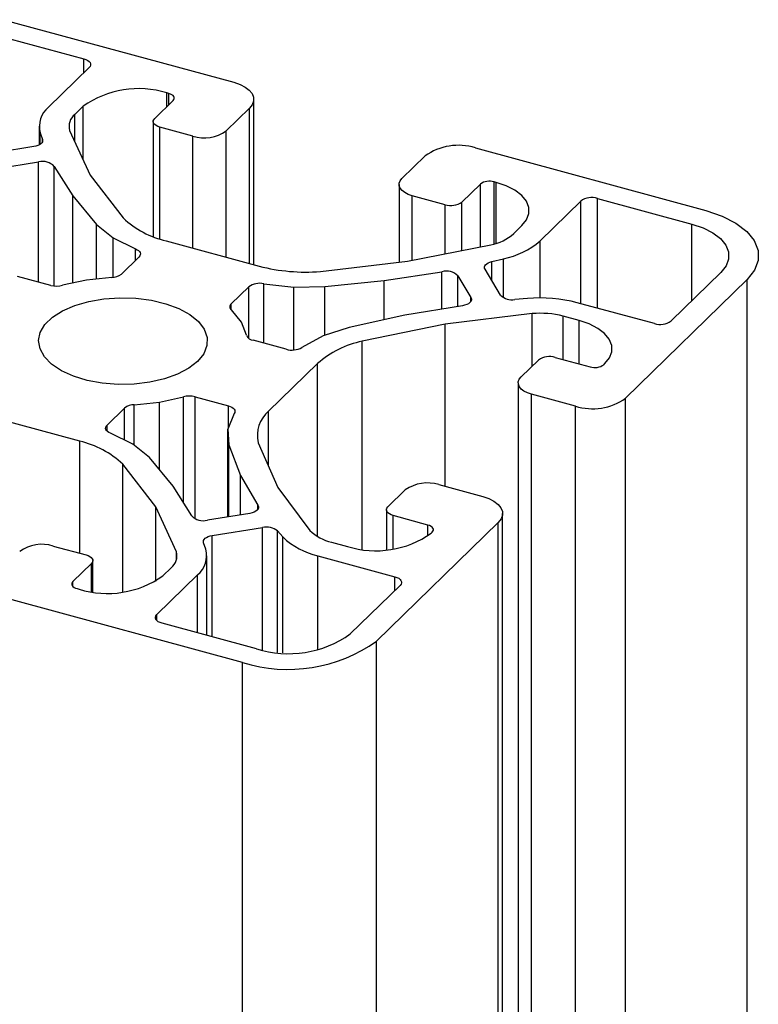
# Model space of a CAD drawing. Header units: millimetres. Extents: x 15 to 206, y 3 to 292.
# Tile 6 of 9: x 150 to 164, y 113 to 132. Entities that reach past the tile are written whole.
import ezdxf

# ---------------------------------------------------------------- set-up
doc = ezdxf.new("R2010")
doc.units = ezdxf.units.MM

msp = doc.modelspace()

# ---------------------------------------------------------------- linework, layer by layer
at = {"color": 7, "linetype": 'Continuous', "lineweight": 25}
for p, q in [((149.2277, 132.3716), (153.8709, 131.1097)), ((148.9477, 132.0983), (150.8492, 131.5815)), ((150.9536, 131.4076), (150.1331, 130.6067)), ((152.5596, 130.8837), (152.5198, 130.8945)), ((150.8309, 130.6256), (150.6637, 130.4625)), ((152.2742, 130.3789), (152.6452, 130.7411)), ((154.2709, 127.4341), (154.2709, 130.7681)), ((154.1842, 130.5878), (153.7175, 130.1323)), ((149.9481, 130.2221), (149.9481, 129.8469)), ((152.2453, 130.3189), (152.2453, 127.9988)), ((153.0419, 130.0247), (152.3786, 130.205)), ((149.969, 130.0895), (150.0129, 129.9589)), ((150.5612, 130.1392), (150.9777, 129.2376)), ((149.8408, 129.8126), (148.8235, 129.6507)), ((157.2552, 129.1708), (157.7219, 129.6263)), ((158.7352, 129.7877), (163.3784, 128.5258)), ((149.0821, 129.3684), (149.9367, 129.5044)), ((150.2518, 129.415), (150.6234, 128.8183)), ((150.2518, 127.0043), (150.2518, 129.415)), ((150.9777, 129.2376), (151.6413, 128.3762)), ((157.1974, 129.0506), (157.1974, 127.4812)), ((158.8361, 129.0585), (158.4651, 128.6964)), ((159.1529, 129.0918), (159.1131, 129.1026)), ((150.6234, 128.8183), (151.1009, 128.2418)), ((150.6234, 127.0633), (150.6234, 128.8183)), ((158.1273, 128.6426), (157.464, 128.8229)), ((160.0385, 127.9146), (160.8591, 128.7155)), ((161.1969, 128.7692), (163.0984, 128.2525)), ((151.1009, 128.2418), (151.4365, 127.972)), ((151.1009, 127.1445), (151.1009, 128.2418)), ((159.5079, 128.0588), (159.6751, 128.222)), ((151.4365, 127.972), (151.8869, 127.751)), ((151.4365, 127.178), (151.4365, 127.972)), ((152.509, 127.9129), (154.3801, 127.4044)), ((157.3675, 127.501), (159.0477, 127.8328)), ((151.8869, 127.5179), (151.8869, 127.751)), ((151.9584, 127.5877), (151.6062, 127.2439)), ((155.6123, 127.2969), (157.3675, 127.501)), ((159.0681, 127.4979), (159.3023, 127.5529)), ((156.8953, 127.1137), (158.0615, 127.2925)), ((158.0615, 126.5385), (158.0615, 127.2925)), ((159.2453, 126.8182), (158.9308, 127.3422)), ((163.6832, 127.2782), (162.6798, 126.2989)), ((150.181, 127.017), (149.5136, 127.1984)), ((150.8977, 127.1237), (150.4193, 127.0184)), ((151.408, 127.1758), (150.8977, 127.1237)), ((154.4715, 127.0485), (155.08, 126.9818)), ((154.4715, 125.8509), (154.4715, 127.0485)), ((155.7019, 126.9914), (156.8953, 127.1137)), ((156.8953, 126.323), (156.8953, 127.1137)), ((158.3827, 127.209), (158.6469, 126.7689)), ((164.2138, 127.134), (161.7637, 124.7426)), ((164.2138, 97.1332), (164.2138, 127.134)), ((153.8173, 126.643), (154.1695, 126.9868)), ((155.08, 126.9818), (155.7019, 126.9914)), ((155.08, 125.7142), (155.08, 126.9818)), ((155.7019, 126.0064), (155.7019, 126.9914)), ((159.7829, 126.7522), (159.5292, 126.7296)), ((162.342, 126.2451), (160.787, 126.6677)), ((154.0245, 126.2739), (153.82, 126.5203)), ((158.4733, 126.6065), (157.3146, 126.4152)), ((159.8794, 126.4472), (158.1289, 126.2327)), ((159.8794, 125.3866), (159.8794, 126.4472)), ((154.1257, 126.0111), (154.0245, 126.2739)), ((157.3146, 126.4152), (156.1954, 126.1692)), ((158.1289, 126.2327), (156.4563, 125.8909)), ((158.1289, 122.9643), (158.1289, 126.2327)), ((160.8238, 126.3083), (160.507, 126.3944)), ((156.1954, 126.1692), (155.6715, 125.9964)), ((154.9254, 125.7276), (154.2579, 125.909)), ((155.6715, 125.9964), (155.2423, 125.7644)), ((156.4563, 121.6956), (156.4563, 125.8909)), ((155.5569, 125.444), (154.5696, 124.4804)), ((159.6571, 125.1695), (160.0071, 125.5112)), ((160.3449, 125.5649), (161.048, 125.3739)), ((161.325, 125.418), (161.346, 125.4385)), ((159.5993, 125.0493), (159.5993, 95.0485)), ((151.8642, 124.6114), (152.3745, 124.6635)), ((152.3745, 124.6635), (152.8529, 124.7688)), ((152.3745, 123.3), (152.3745, 124.6635)), ((152.8529, 122.6411), (152.8529, 124.7688)), ((153.0912, 124.7702), (153.7586, 124.5888)), ((160.7503, 124.5812), (159.8659, 124.8216)), ((159.8659, 94.8207), (159.8659, 124.8216)), ((161.7637, 94.7417), (161.7637, 124.7426)), ((151.3137, 124.1995), (151.6659, 124.5432)), ((151.8642, 123.7922), (151.8642, 124.6114)), ((160.7503, 94.5804), (160.7503, 124.5812)), ((150.7632, 123.8742), (148.8921, 124.3828)), ((153.8785, 124.4332), (153.7489, 124.1198)), ((153.7489, 124.1198), (153.7676, 123.7995)), ((153.7489, 122.3486), (153.7489, 124.1198)), ((151.8357, 123.8152), (151.3853, 124.0362)), ((154.3608, 123.8457), (154.7571, 122.9417)), ((152.1712, 123.5454), (151.8357, 123.8152)), ((153.7676, 123.7995), (154.0051, 123.1849)), ((153.7676, 122.3515), (153.7676, 123.7995)), ((152.6487, 122.9689), (152.1712, 123.5454)), ((152.2945, 122.5496), (151.6309, 123.411)), ((151.6309, 120.8364), (151.6309, 123.411)), ((154.0051, 123.1849), (154.3522, 122.5843)), ((154.0051, 122.3894), (154.0051, 123.1849)), ((153.0203, 122.3722), (152.6487, 122.9689)), ((154.7571, 122.9417), (155.4012, 122.0763)), ((156.9736, 122.5504), (157.3236, 122.892)), ((157.9991, 122.9996), (158.8836, 122.7592)), ((152.711, 121.648), (152.2945, 122.5496)), ((152.2945, 121.0489), (152.2945, 122.5496)), ((154.3522, 122.4994), (154.3522, 122.5843)), ((156.9447, 122.4903), (156.9447, 121.6875)), ((154.19, 122.4188), (153.3355, 122.2827)), ((157.7811, 122.1853), (157.078, 122.3764)), ((159.2835, 92.4167), (159.2835, 122.4176)), ((153.4314, 121.9745), (154.4487, 122.1365)), ((154.7509, 122.0658), (154.8579, 121.9452)), ((159.1969, 122.2373), (156.7467, 119.8459)), ((159.1969, 92.2364), (159.1969, 122.2373)), ((157.8457, 122.0221), (157.8667, 122.0426)), ((150.2302, 121.7625), (150.8936, 121.5822)), ((153.3032, 121.6977), (153.2593, 121.8283)), ((155.84, 121.8393), (156.1569, 121.7532)), ((151.0269, 120.8382), (151.0269, 121.4683)), ((152.711, 121.4823), (152.711, 121.648)), ((153.324, 119.9608), (153.324, 121.5651)), ((155.56, 121.566), (157.115, 121.1434)), ((150.998, 121.4082), (150.627, 121.0461)), ((152.4413, 121.1616), (152.6085, 121.3247)), ((152.3186, 120.3796), (153.1391, 121.1805)), ((150.7126, 120.9035), (150.7524, 120.8926)), ((157.2195, 120.9694), (156.2161, 119.9901)), ((154.0445, 119.4156), (149.4013, 120.6775)), ((154.3245, 119.6889), (152.423, 120.2057)), ((156.7467, 89.845), (156.7467, 119.8459)), ((154.0445, 89.4147), (154.0445, 119.4156))]:
    msp.add_line(p, q, dxfattribs=at)
at = {"color": 8, "linetype": 'Continuous', "lineweight": 25}
for p, q in [((150.8492, 131.3056), (150.8492, 131.5815)), ((152.5198, 130.6187), (152.5198, 130.8945)), ((152.5596, 130.6575), (152.5596, 130.8837)), ((150.8309, 129.5554), (150.8309, 130.6256)), ((150.6637, 129.9172), (150.6637, 130.4625)), ((154.1842, 127.4577), (154.1842, 130.5878)), ((152.3786, 127.9517), (152.3786, 130.205)), ((149.969, 129.8598), (149.969, 130.0895)), ((153.0419, 127.7681), (153.0419, 130.0247)), ((153.7175, 127.5845), (153.7175, 130.1323)), ((150.0129, 129.9124), (150.0129, 129.9589)), ((149.9367, 127.0834), (149.9367, 129.5044)), ((158.8361, 127.791), (158.8361, 129.0585)), ((159.1131, 127.8501), (159.1131, 129.1026)), ((159.1529, 127.8622), (159.1529, 129.0918)), ((157.464, 127.5201), (157.464, 128.8229)), ((158.1273, 127.651), (158.1273, 128.6426)), ((158.4651, 127.7177), (158.4651, 128.6964)), ((160.8591, 126.6481), (160.8591, 128.7155)), ((161.1969, 126.5563), (161.1969, 128.7692)), ((163.0984, 126.7074), (163.0984, 128.2525)), ((160.0385, 126.763), (160.0385, 127.9146)), ((159.0681, 127.1135), (159.0681, 127.4979)), ((159.3023, 126.7679), (159.3023, 127.5529)), ((158.3827, 126.5916), (158.3827, 127.209)), ((154.1695, 125.9492), (154.1695, 126.9868)), ((153.8173, 126.5229), (153.8173, 126.643)), ((158.6469, 126.6928), (158.6469, 126.7689)), ((160.507, 125.5209), (160.507, 126.3944)), ((160.8238, 125.4348), (160.8238, 126.3083)), ((155.5569, 121.9541), (155.5569, 125.444)), ((153.0912, 122.3116), (153.0912, 124.7702)), ((151.6659, 123.8985), (151.6659, 124.5432)), ((153.7586, 124.1434), (153.7586, 124.5888)), ((154.5696, 123.3695), (154.5696, 124.4804)), ((151.3137, 124.0793), (151.3137, 124.1995)), ((150.7632, 121.6177), (150.7632, 123.8742)), ((157.078, 121.7028), (157.078, 122.3764)), ((154.4487, 119.659), (154.4487, 122.1365)), ((154.7509, 119.6151), (154.7509, 122.0658)), ((157.7811, 121.9661), (157.7811, 122.1853)), ((153.4314, 119.9316), (153.4314, 121.9745)), ((154.8579, 119.6082), (154.8579, 121.9452)), ((155.56, 119.6708), (155.56, 121.566)), ((150.998, 120.8422), (150.998, 121.4082)), ((153.1391, 120.011), (153.1391, 121.1805)), ((157.115, 120.8675), (157.115, 121.1434)), ((150.627, 120.9476), (150.627, 121.0461)), ((152.3186, 120.2595), (152.3186, 120.3796))]:
    msp.add_line(p, q, dxfattribs=at)
at = {"color": 7, "linetype": 'Continuous', "lineweight": 25, "flags": 128}
for points in [[(150.8492, 131.5815), (150.8901, 131.5676), (150.9249, 131.5499), (150.9524, 131.5289), (150.9714, 131.5057), (150.9812, 131.4809), (150.9814, 131.4557), (150.9721, 131.4309), (150.9536, 131.4076)], [(153.8709, 131.1097), (153.9936, 131.068), (154.0981, 131.0147), (154.1804, 130.952), (154.2374, 130.8822), (154.2669, 130.808), (154.2676, 130.7322), (154.2397, 130.6579), (154.1842, 130.5878)], [(152.6452, 130.7411), (152.6604, 130.7602), (152.668, 130.7806), (152.6678, 130.8013), (152.6598, 130.8215), (152.6442, 130.8406), (152.6217, 130.8578), (152.5931, 130.8723), (152.5596, 130.8837)], [(152.3786, 130.205), (152.3377, 130.2189), (152.3029, 130.2366), (152.2754, 130.2576), (152.2564, 130.2808), (152.2466, 130.3056), (152.2464, 130.3308), (152.2557, 130.3556), (152.2742, 130.3789)], [(150.0129, 129.9589), (150.017, 129.9356), (150.0129, 129.9124), (150.0007, 129.8899), (149.9808, 129.8689), (149.9539, 129.8501), (149.9208, 129.8342), (149.8827, 129.8215), (149.8408, 129.8126)], [(157.464, 128.8229), (157.3822, 128.8507), (157.3126, 128.8862), (157.2577, 128.928), (157.2197, 128.9746), (157.2, 129.024), (157.1995, 129.0745), (157.2181, 129.1241), (157.2552, 129.1708)], [(159.6751, 128.222), (159.7676, 128.3388), (159.8142, 128.4627), (159.8129, 128.5889), (159.7638, 128.7126), (159.6688, 128.8289), (159.5316, 128.9335), (159.3574, 129.0222), (159.1529, 129.0918)], [(163.3784, 128.5258), (163.7055, 128.4145), (163.9842, 128.2724), (164.2038, 128.1051), (164.3558, 127.919), (164.4343, 127.7212), (164.4364, 127.5192), (164.3619, 127.321), (164.2138, 127.134)], [(163.0984, 128.2525), (163.3274, 128.1745), (163.5225, 128.0751), (163.6762, 127.958), (163.7825, 127.8277), (163.8375, 127.6892), (163.839, 127.5479), (163.7869, 127.4091), (163.6832, 127.2782)], [(151.8869, 127.751), (151.9198, 127.7358), (151.947, 127.7179), (151.9677, 127.6978), (151.9812, 127.6761), (151.9871, 127.6536), (151.9852, 127.6309), (151.9755, 127.6087), (151.9584, 127.5877)], [(158.9308, 127.3422), (158.9214, 127.365), (158.9202, 127.3883), (158.9271, 127.4114), (158.942, 127.4334), (158.9644, 127.4537), (158.9936, 127.4716), (159.0285, 127.4865), (159.0681, 127.4979)], [(153.1396, 125.485), (152.9623, 125.3458), (152.737, 125.2264), (152.472, 125.1312), (152.1767, 125.0635), (151.8619, 125.0258), (151.539, 125.0195), (151.2195, 125.0447), (150.9151, 125.1007), (150.6368, 125.1853), (150.3946, 125.2955), (150.1972, 125.4273), (150.0519, 125.576), (149.9638, 125.7361), (149.9362, 125.902), (149.97, 126.0675), (150.064, 126.2268), (150.2148, 126.374), (150.417, 126.5038), (150.6633, 126.6116), (150.9447, 126.6935), (151.2511, 126.7464), (151.5714, 126.7685), (151.8941, 126.759), (152.2074, 126.7182), (152.5001, 126.6476), (152.7616, 126.5498), (152.9824, 126.4282), (153.1545, 126.2874), (153.2717, 126.1322), (153.3299, 125.9685), (153.3268, 125.802), (153.2626, 125.6389), (153.1396, 125.485)], [(158.6469, 126.7689), (158.6569, 126.7436), (158.6568, 126.7177), (158.6467, 126.6925), (158.6271, 126.6687), (158.5986, 126.6475), (158.5625, 126.6296), (158.5201, 126.6157), (158.4733, 126.6065)], [(161.346, 125.4385), (161.4385, 125.5553), (161.4851, 125.6792), (161.4837, 125.8054), (161.4347, 125.9291), (161.3397, 126.0454), (161.2025, 126.15), (161.0283, 126.2387), (160.8238, 126.3083)], [(159.8659, 124.8216), (159.7841, 124.8494), (159.7145, 124.8849), (159.6596, 124.9267), (159.6216, 124.9733), (159.602, 125.0227), (159.6014, 125.0732), (159.62, 125.1228), (159.6571, 125.1695)], [(153.7586, 124.5888), (153.7957, 124.5765), (153.828, 124.5609), (153.8545, 124.5427), (153.8743, 124.5224), (153.8869, 124.5006), (153.8919, 124.478), (153.889, 124.4553), (153.8785, 124.4332)], [(151.3853, 124.0362), (151.3524, 124.0514), (151.3252, 124.0693), (151.3045, 124.0894), (151.291, 124.1111), (151.2851, 124.1336), (151.287, 124.1563), (151.2967, 124.1785), (151.3137, 124.1995)], [(158.8836, 122.7592), (159.0062, 122.7175), (159.1108, 122.6642), (159.1931, 122.6015), (159.2501, 122.5317), (159.2795, 122.4575), (159.2803, 122.3817), (159.2524, 122.3074), (159.1969, 122.2373)], [(154.3522, 122.5843), (154.3639, 122.5592), (154.3657, 122.5334), (154.3574, 122.5079), (154.3394, 122.4838), (154.3124, 122.462), (154.2775, 122.4435), (154.2362, 122.4289), (154.19, 122.4188)], [(157.078, 122.3764), (157.0371, 122.3903), (157.0023, 122.4081), (156.9748, 122.429), (156.9558, 122.4522), (156.946, 122.477), (156.9458, 122.5022), (156.9551, 122.527), (156.9736, 122.5504)], [(157.8667, 122.0426), (157.8819, 122.0618), (157.8896, 122.0821), (157.8893, 122.1028), (157.8813, 122.1231), (157.8657, 122.1422), (157.8432, 122.1593), (157.8146, 122.1739), (157.7811, 122.1853)], [(153.2593, 121.8283), (153.2552, 121.8516), (153.2593, 121.8748), (153.2715, 121.8973), (153.2914, 121.9183), (153.3183, 121.9371), (153.3514, 121.953), (153.3895, 121.9657), (153.4314, 121.9745)], [(150.8936, 121.5822), (150.9345, 121.5683), (150.9693, 121.5505), (150.9967, 121.5296), (151.0157, 121.5064), (151.0255, 121.4816), (151.0258, 121.4564), (151.0165, 121.4316), (150.998, 121.4082)], [(157.115, 121.1434), (157.1559, 121.1295), (157.1908, 121.1117), (157.2182, 121.0908), (157.2372, 121.0676), (157.247, 121.0428), (157.2473, 121.0176), (157.238, 120.9928), (157.2195, 120.9694)], [(150.627, 121.0461), (150.6118, 121.0269), (150.6042, 121.0066), (150.6044, 120.9859), (150.6124, 120.9657), (150.628, 120.9466), (150.6505, 120.9294), (150.6791, 120.9149), (150.7126, 120.9035)], [(152.423, 120.2057), (152.3821, 120.2196), (152.3473, 120.2373), (152.3198, 120.2582), (152.3008, 120.2815), (152.291, 120.3062), (152.2907, 120.3315), (152.3001, 120.3563), (152.3186, 120.3796)]]:
    msp.add_lwpolyline(points, dxfattribs=at)
at = {"color": 7, "linetype": 'Continuous', "lineweight": 25}
for centre, radius, start, end in [((151.9468, 129.0553), 1.9264, 72.69603, 125.39891), ((150.453, 130.2205), 0.5015, 129.64546, 195.14542), ((150.8637, 130.2211), 0.3134, 129.64546, 195.14542), ((153.2711, 130.7604), 0.7706, 252.69603, 305.39891), ((158.3914, 128.6841), 1.1558, 72.69603, 125.39891), ((150.0188, 129.194), 0.3212, 43.49259, 104.82668), ((159.0191, 128.801), 0.3159, 72.69603, 125.39891), ((158.2419, 129.0104), 0.3853, 252.69603, 305.39891), ((161.0823, 128.4014), 0.3853, 72.69603, 125.39891), ((152.9213, 129.7297), 1.863, 226.59779, 257.21303), ((158.8519, 128.8128), 0.9994, 281.29706, 311.02127), ((158.989, 129.121), 1.5991, 281.29706, 311.02127), ((151.4108, 127.4902), 0.3144, 269.48667, 308.43773), ((155.3118, 130.9685), 3.6838, 255.3496, 274.67888), ((158.1494, 126.9709), 0.3334, 45.56657, 105.2797), ((150.2975, 127.4622), 0.4602, 255.32838, 285.34339), ((154.3885, 126.685), 0.3728, 77.12813, 125.97256), ((153.8677, 126.5827), 0.0786, 129.91635, 232.61572), ((159.4696, 127.0378), 0.3139, 224.38669, 280.94235), ((160.0411, 123.8126), 2.9509, 75.3583, 95.01921), ((160.0408, 124.61), 1.8443, 75.3583, 95.01921), ((162.4566, 126.6129), 0.3853, 252.69603, 305.39891), ((154.2787, 126.0726), 0.165, 201.8955, 262.76554), ((156.8592, 123.9516), 1.9808, 101.73746, 131.1089), ((155.0399, 126.1243), 0.4129, 253.89478, 299.36441), ((160.2303, 125.1971), 0.3853, 72.69603, 125.39891), ((161.142, 125.6755), 0.3159, 252.69603, 305.39891), ((152.9746, 124.325), 0.4602, 75.32838, 105.34339), ((161.0941, 125.6848), 1.1558, 252.69603, 305.39891), ((151.8614, 124.2969), 0.3144, 89.48667, 128.43773), ((154.972, 123.9964), 0.6294, 129.74265, 193.84807), ((150.3508, 122.0575), 1.863, 46.59779, 77.21303), ((157.77, 122.2639), 0.7706, 72.69603, 125.39891), ((153.2533, 122.5932), 0.3212, 223.49259, 284.82668), ((154.527, 121.7899), 0.3554, 50.94037, 102.73378), ((156.0422, 122.7384), 0.9215, 225.9277, 257.32894), ((155.8835, 123.0046), 1.4745, 225.9277, 257.32894), ((156.7298, 123.5924), 1.9264, 252.69603, 305.39891), ((150.001, 121.0268), 0.7706, 72.69603, 125.39891), ((152.8192, 121.5666), 0.5015, 309.64546, 15.14542), ((152.4085, 121.5661), 0.3134, 309.64546, 15.14542), ((151.3254, 122.7319), 1.9264, 252.69603, 305.39891), ((154.9662, 121.7488), 2.1576, 252.69603, 305.39891), ((154.9613, 122.3583), 3.0822, 252.69603, 305.39891)]:
    msp.add_arc(centre, radius, start, end, dxfattribs=at)

doc.saveas('drawing.dxf')
